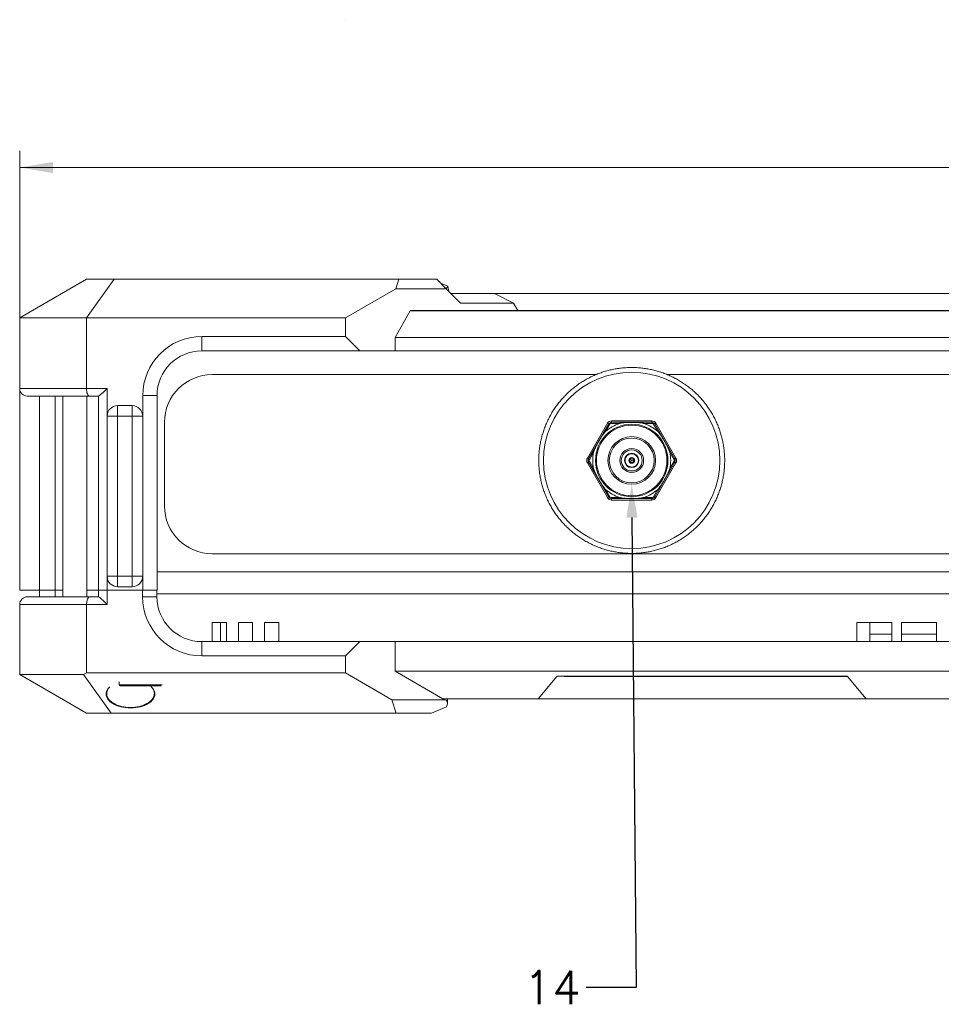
# Model space of a CAD drawing. Header units: millimetres. Extents: x 0 to 841, y 0 to 594.
# Tile 3 of 26: x 157 to 253, y 187 to 291. Entities that reach past the tile are written whole.
import ezdxf

# ---------------------------------------------------------------- set-up
doc = ezdxf.new("R2010")
doc.units = ezdxf.units.MM
doc.layers.get('0').update_dxf_attribs({"lineweight": 18})
for name, color, linetype, lineweight in [('30MM销9', 7, 'Continuous', 18), ('Default', 7, 'Continuous', 18), ('主壳R2R2R', 7, 'Continuous', 18), ('保护壳前1111-', 7, 'Continuous', 18), ('保护壳后0鍚_617', 7, 'Continuous', 18), ('射频籠_\ue7f1_', 7, 'Continuous', 18), ('电池', 7, 'Continuous', 18), ('背部LOFS', 7, 'Continuous', 18), ('背部螺母-数E_', 7, 'Continuous', 18)]:
    doc.layers.add(name, color=color, linetype=linetype, lineweight=lineweight)
doc.styles.add('SEACAD_Arial', font='txt', dxfattribs={"width": 0.7})
doc.styles.get("Standard").update_dxf_attribs({"font": 'txt.shx'})
doc.dimstyles.new('国标', dxfattribs={"dimtxt": 3.5, "dimasz": 3.5, "dimexe": 1.75, "dimexo": 0, "dimgap": 0.875, "dimtad": 1, "dimdsep": 46, "dimtxsty": 'SEACAD_Arial', "dimblk": '_CAXARROW', "dimcen": 1.75, "dimdle": 7, "dimadec": 1, "dimazin": 0, "dimtfac": 0.5, "dimtdec": 3, "dimtmove": 0, "dimatfit": 3, "dimfxl": 1, "dimtolj": 1, "dimarcsym": 0})

# ---------------------------------------------------------------- blocks, each defined once
blk = doc.blocks.new('SE')
at = {"layer": '保护壳前1111-', "color": 7, "linetype": 'Continuous'}
blk.add_line((190.74, 290.74), (190.75, 290.74), dxfattribs=at)
blk = doc.blocks.new('SE4')
at = {"layer": '30MM销9', "color": 7, "linetype": 'Continuous'}
for p, q in [((161.11, 251.26), (161.11, 230.21)), ((163.61, 230.21), (163.61, 251.26))]:
    blk.add_line(p, q, dxfattribs=at)
at = {"layer": '主壳R2R2R', "color": 7, "linetype": 'Continuous'}
for p, q in [((176.76, 253.51), (217.01, 253.51)), ((224.51, 253.51), (292.06, 253.51)), ((171.76, 239.73), (171.76, 248.51)), ((292.06, 234.73), (176.76, 234.73)), ((401.56, 232.81), (170.98, 232.81)), ((170.97, 230.51), (342.79, 230.51)), ((176.76, 225.51), (176.76, 227.51)), ((178.26, 227.51), (176.76, 227.51)), ((178.26, 227.51), (178.26, 225.51)), ((181.01, 227.51), (179.51, 227.51)), ((179.51, 225.51), (179.51, 227.51)), ((181.01, 227.51), (181.01, 225.51)), ((182.26, 225.51), (182.26, 227.51)), ((183.76, 227.51), (182.26, 227.51)), ((183.76, 227.51), (183.76, 225.51)), ((244.38, 227.51), (248.04, 227.51)), ((244.38, 225.51), (244.38, 227.51)), ((248.04, 227.51), (248.04, 225.51)), ((249.04, 225.51), (249.04, 227.51)), ((249.04, 227.51), (252.73, 227.51)), ((252.73, 227.51), (252.73, 225.51))]:
    blk.add_line(p, q, dxfattribs=at)
for centre, start, end in [((176.76, 248.51), 90, 180), ((176.76, 239.73), 180, 270)]:
    blk.add_arc(centre, 5, start, end, dxfattribs=at)
at = {"layer": '保护壳前1111-', "color": 7, "linetype": 'Continuous'}
for p, q in [((156.58, 259.47), (163.58, 263.51)), ((163.58, 259.47), (166.48, 263.51)), ((166.48, 263.51), (163.58, 263.51)), ((196.33, 263.51), (166.48, 263.51)), ((196.01, 262.51), (196.33, 263.51)), ((200.31, 263.51), (196.33, 263.51)), ((200.31, 263.51), (201.31, 262.51)), ((190.75, 259.47), (196.01, 262.51)), ((196.01, 262.51), (201.31, 262.51)), ((200.71, 263.11), (201.46, 262.8)), ((202.81, 261.01), (201.31, 262.51)), ((201.53, 262.29), (201.53, 262.46)), ((206.37, 262.01), (201.81, 262.01)), ((206.37, 262.01), (366.87, 262.01)), ((208.37, 261.01), (206.37, 262.01)), ((202.81, 261.01), (208.37, 261.01)), ((208.81, 260.24), (208.37, 261.01)), ((156.58, 259.47), (163.58, 259.47)), ((156.58, 252.06), (156.58, 259.47)), ((163.58, 259.47), (190.75, 259.47)), ((163.58, 252.06), (163.58, 259.47)), ((190.75, 257.51), (190.75, 259.47)), ((197.54, 260.19), (195.94, 257.42)), ((197.54, 260.19), (375, 260.19)), ((374.92, 260.24), (197.62, 260.24)), ((175.68, 257.51), (190.75, 257.51)), ((175.68, 256.01), (175.68, 257.51)), ((192.25, 256.01), (190.75, 257.51)), ((376.6, 257.42), (195.94, 257.42)), ((195.94, 257.42), (195.94, 256.01)), ((192.25, 256.01), (175.68, 256.01)), ((192.25, 256.01), (195.94, 256.01)), ((195.94, 256.01), (376.6, 256.01)), ((156.58, 252.06), (163.58, 252.06)), ((156.58, 230.91), (156.58, 252.06)), ((163.58, 252.06), (165.75, 252.06)), ((165.75, 249.16), (165.75, 252.06)), ((157.38, 251.26), (163.91, 251.26)), ((158.67, 230.91), (158.67, 251.26)), ((160.31, 230.91), (160.31, 251.26)), ((163.91, 251.26), (164.86, 251.26)), ((164.85, 251.26), (164.85, 230.91)), ((170.98, 251.31), (169.48, 251.31)), ((169.48, 249.16), (169.48, 251.31)), ((170.98, 251.31), (170.98, 230.91)), ((166.85, 249.16), (166.85, 250.26)), ((168.38, 250.26), (166.85, 250.26)), ((168.38, 249.16), (168.38, 250.26)), ((166.85, 249.16), (165.75, 249.16)), ((165.75, 249.16), (165.75, 232.36)), ((168.38, 249.16), (166.85, 249.16)), ((166.85, 249.16), (166.85, 232.36)), ((169.48, 249.16), (168.38, 249.16)), ((168.38, 249.16), (168.38, 232.36)), ((169.48, 249.16), (169.48, 232.36)), ((166.85, 232.36), (165.75, 232.36)), ((165.75, 232.36), (165.75, 230.91)), ((168.38, 232.36), (166.85, 232.36)), ((166.85, 231.26), (166.85, 232.36)), ((169.48, 232.36), (168.38, 232.36)), ((168.38, 231.26), (168.38, 232.36)), ((169.48, 230.91), (169.48, 232.36)), ((158.08, 230.91), (158.67, 230.91)), ((159.25, 230.91), (158.67, 230.91)), ((165.75, 230.91), (169.48, 230.91)), ((168.38, 231.26), (166.85, 231.26)), ((169.48, 230.91), (170.98, 230.91))]:
    blk.add_line(p, q, dxfattribs=at)
for centre, radius, start, end in [((200.33, 263.21), 1.2, 324.5941, 340.0849), ((197.62, 260.14), 0.1, 90, 150), ((175.68, 251.31), 6.2, 90, 180), ((175.68, 251.31), 4.7, 90, 180), ((157.38, 252.06), 0.8, 180, 270), ((159.57, 258.07), 8.62, 307.8201, 315.8006), ((166.85, 249.16), 1.1, 90, 180), ((168.38, 249.16), 1.1, 0, 90), ((166.85, 232.36), 1.1, 180, 270), ((168.38, 232.36), 1.1, 270, 360)]:
    blk.add_arc(centre, radius, start, end, dxfattribs=at)
for centre, major_axis, start_param, end_param in [((200.33, 263.31), (-1.11, 1.11), 3.534292, 3.881876), ((163.91, 252.06), (0, 0.8), 1.570796, 3.141593)]:
    blk.add_ellipse(centre, major_axis=major_axis, ratio=0.414214, start_param=start_param, end_param=end_param, dxfattribs=at)
at = {"layer": '保护壳后0鍚_617', "color": 7, "linetype": 'Continuous'}
for p, q in [((158.67, 230.91), (156.58, 230.91)), ((158.67, 230.21), (158.67, 230.91)), ((158.67, 230.91), (160.31, 230.91)), ((160.31, 230.21), (160.31, 230.91)), ((161.11, 230.91), (160.31, 230.91)), ((163.61, 230.91), (164.85, 230.91)), ((165.75, 230.91), (164.85, 230.91)), ((164.85, 230.91), (164.85, 230.21)), ((165.75, 230.91), (165.75, 229.41)), ((169.47, 230.91), (165.75, 230.91)), ((169.47, 230.21), (169.47, 230.91)), ((170.97, 230.91), (170.97, 230.21)), ((156.58, 229.41), (156.58, 222.05)), ((156.58, 229.41), (163.58, 229.41)), ((157.38, 230.21), (163.91, 230.21)), ((163.58, 229.41), (165.75, 229.41)), ((163.58, 229.41), (163.58, 222.22)), ((163.91, 230.21), (164.86, 230.21)), ((169.47, 230.21), (170.97, 230.21)), ((177.64, 225.51), (177.64, 227.51)), ((175.67, 225.51), (192.24, 225.51)), ((175.67, 225.51), (175.67, 224.01)), ((190.74, 224.01), (192.24, 225.51)), ((192.24, 225.51), (195.94, 225.51)), ((376.6, 225.51), (195.94, 225.51)), ((195.94, 222.4), (195.94, 225.51)), ((190.74, 224.01), (175.67, 224.01)), ((190.74, 224.01), (190.74, 222.22)), ((163.28, 222.05), (163.58, 222.22)), ((163.58, 222.22), (190.74, 222.22)), ((190.74, 222.22), (195.62, 219.41)), ((376.6, 222.4), (195.94, 222.4)), ((200.94, 219.51), (195.94, 222.4)), ((156.58, 222.05), (163.58, 218.01)), ((156.58, 222.05), (163.28, 222.05)), ((163.28, 222.05), (166.18, 218.01)), ((212.9, 221.85), (210.94, 219.51)), ((212.9, 221.88), (243.4, 221.88)), ((212.9, 221.85), (212.9, 221.88)), ((212.9, 221.87), (243.4, 221.87)), ((243.4, 221.88), (243.4, 221.85)), ((245.36, 219.51), (243.4, 221.85)), ((196.06, 218.01), (195.62, 219.41)), ((195.62, 219.41), (201.08, 219.41)), ((200.94, 219.51), (210.94, 219.51)), ((201.08, 219.41), (201.08, 219.51)), ((201.43, 219.06), (201.43, 219.51)), ((245.36, 219.51), (210.94, 219.51)), ((245.36, 219.51), (371.6, 219.51)), ((166.18, 218.01), (163.58, 218.01)), ((196.06, 218.01), (166.18, 218.01)), ((199.75, 218.01), (196.06, 218.01)), ((199.75, 218.01), (201.34, 218.67))]:
    blk.add_line(p, q, dxfattribs=at)
for centre, radius, start, end in [((157.38, 229.41), 0.8, 90, 180), ((159.68, 223.52), 8.46, 44.1234, 52.2559), ((175.67, 230.21), 6.2, 180, 270), ((175.67, 230.21), 4.7, 180, 270)]:
    blk.add_arc(centre, radius, start, end, dxfattribs=at)
for centre, major_axis, start_param, end_param in [((163.91, 229.41), (0, -0.8), 3.141593, 4.712389), ((200.23, 218.21), (-1.11, -1.11), 2.356194, 3.534292)]:
    blk.add_ellipse(centre, major_axis=major_axis, ratio=0.414214, start_param=start_param, end_param=end_param, dxfattribs=at)
for points, knots in [([(170.27, 220.86), (170.4, 220.76), (170.65, 220.49), (170.81, 220), (170.63, 219.47), (170.12, 218.99), (169.27, 218.64), (168.21, 218.5), (167.13, 218.64), (166.28, 218.99), (165.76, 219.47), (165.59, 220.01), (165.73, 220.44), (165.92, 220.67), (165.99, 220.73)], [0, 0, 0, 0, 0.503153, 1.251581, 1.99794, 2.736463, 3.476699, 4.217283, 4.958638, 5.70323, 6.4456, 7.194082, 7.941758, 8.239833, 8.239833, 8.239833, 8.239833]), ([(166.03, 220.77), (165.98, 220.72), (165.77, 220.48), (165.62, 220.01), (165.87, 219.46), (166.43, 218.98), (167.2, 218.68), (167.88, 218.59), (168.2, 218.59)], [0, 0, 0, 0, 0.209046, 1.090741, 1.962465, 2.545422, 3.287619, 3.951592, 3.951592, 3.951592, 3.951592]), ([(168.2, 218.59), (168.52, 218.59), (169.2, 218.68), (169.97, 218.99), (170.53, 219.46), (170.69, 219.82), (170.71, 220.25), (170.61, 220.51), (170.41, 220.73), (170.37, 220.77)], [0, 0, 0, 0, 0.665403, 1.406544, 2.001864, 2.858175, 2.936254, 3.774875, 3.954934, 3.954934, 3.954934, 3.954934])]:
    blk.add_open_spline(points, degree=3, knots=knots, dxfattribs=at)
at = {"layer": '射频籠_\ue7f1_', "color": 7, "linetype": 'Continuous'}
for p, q in [((216.11, 244.76), (218.22, 248.41)), ((216.24, 244.69), (218.35, 248.34)), ((218.47, 248.32), (218.02, 247.55)), ((218.22, 248.41), (218.35, 248.34)), ((219.5, 248.4), (218.6, 248.39)), ((218.65, 248.66), (222.86, 248.66)), ((218.65, 248.66), (218.65, 248.51)), ((218.65, 248.51), (222.86, 248.51)), ((222.91, 248.39), (222.01, 248.4)), ((222.86, 248.66), (222.86, 248.51)), ((223.5, 247.55), (223.04, 248.32)), ((223.3, 248.41), (223.17, 248.34)), ((223.17, 248.34), (225.27, 244.69)), ((223.3, 248.41), (225.4, 244.76)), ((216.76, 245.37), (216.32, 244.59)), ((225.2, 244.59), (224.75, 245.37)), ((216.24, 244.69), (216.11, 244.76)), ((216.24, 244.34), (216.11, 244.26)), ((218.22, 240.61), (216.11, 244.26)), ((218.35, 240.69), (216.24, 244.34)), ((216.32, 244.43), (216.76, 243.65)), ((225.27, 244.34), (223.17, 240.69)), ((225.4, 244.26), (223.3, 240.61)), ((224.75, 243.65), (225.2, 244.43)), ((225.4, 244.76), (225.27, 244.69)), ((225.4, 244.26), (225.27, 244.34)), ((218.02, 241.48), (218.47, 240.7)), ((218.35, 240.69), (218.22, 240.61)), ((223.04, 240.7), (223.5, 241.48)), ((223.17, 240.69), (223.3, 240.61)), ((218.6, 240.63), (219.5, 240.62)), ((222.86, 240.51), (218.65, 240.51)), ((218.65, 240.51), (218.65, 240.36)), ((222.86, 240.36), (218.65, 240.36)), ((222.01, 240.62), (222.91, 240.63)), ((222.86, 240.51), (222.86, 240.36))]:
    blk.add_line(p, q, dxfattribs=at)
for radius in [9.25, 3.8, 3.7, 2.5, 2.35, 1.25, 1.1, 0.75, 0.7, 0.3, 0.2, 0.05]:
    blk.add_circle((220.76, 244.51), radius, dxfattribs=at)
for centre, radius, start, end in [((220.76, 244.51), 9.75, 100.2781, 103.3088), ((220.76, 244.51), 9.75, 98.8088, 100.2781), ((220.76, 244.51), 9.75, 95.7781, 98.8088), ((220.76, 244.51), 9.75, 94.3088, 95.7781), ((220.76, 244.51), 9.75, 91.2781, 94.3088), ((220.76, 244.51), 9.75, 89.8088, 91.2781), ((220.76, 244.51), 9.75, 86.7781, 89.8088), ((220.76, 244.51), 9.75, 85.3088, 86.7781), ((220.76, 244.51), 9.75, 82.2781, 85.3088), ((220.76, 244.51), 9.75, 80.8088, 82.2781), ((220.76, 244.51), 9.75, 77.7781, 80.8088), ((220.76, 244.51), 9.75, 118.2781, 121.3088), ((220.76, 244.51), 9.75, 116.8088, 118.2781), ((220.76, 244.51), 9.75, 113.7781, 116.8088), ((220.76, 244.51), 9.75, 112.3088, 113.7781), ((220.76, 244.51), 9.75, 109.2781, 112.3088), ((220.76, 244.51), 9.75, 107.8088, 109.2781), ((220.76, 244.51), 9.75, 104.7781, 107.8088), ((220.76, 244.51), 9.75, 103.3088, 104.7781), ((220.76, 244.51), 9.75, 76.3088, 77.7781), ((220.76, 244.51), 9.75, 73.2781, 76.3088), ((220.76, 244.51), 9.75, 71.8088, 73.2781), ((220.76, 244.51), 9.75, 68.7781, 71.8088), ((220.76, 244.51), 9.75, 67.3088, 68.7781), ((220.76, 244.51), 9.75, 64.2781, 67.3088), ((220.76, 244.51), 9.75, 62.8088, 64.2781), ((220.76, 244.51), 9.75, 59.7781, 62.8088), ((220.76, 244.51), 9.75, 127.2781, 130.3088), ((220.76, 244.51), 9.75, 125.8088, 127.2781), ((220.76, 244.51), 9.75, 122.7781, 125.8088), ((220.76, 244.51), 9.75, 121.3088, 122.7781), ((220.76, 244.51), 9.75, 58.3088, 59.7781), ((220.76, 244.51), 9.75, 55.2781, 58.3088), ((220.76, 244.51), 9.75, 53.8088, 55.2781), ((220.76, 244.51), 9.75, 50.7781, 53.8088), ((220.76, 244.51), 9.75, 49.3088, 50.7781), ((220.76, 244.51), 9.75, 136.2781, 139.3088), ((220.76, 244.51), 9.75, 134.8088, 136.2781), ((220.76, 244.51), 9.75, 131.7781, 134.8088), ((220.76, 244.51), 9.75, 130.3088, 131.7781), ((220.76, 244.51), 9.75, 46.2781, 49.3088), ((220.76, 244.51), 9.75, 44.8088, 46.2781), ((220.76, 244.51), 9.75, 41.7781, 44.8088), ((220.76, 244.51), 9.75, 40.3088, 41.7781), ((220.76, 244.51), 9.75, 145.2781, 148.3088), ((220.76, 244.51), 9.75, 143.8088, 145.2781), ((220.76, 244.51), 9.75, 140.7781, 143.8088), ((220.76, 244.51), 9.75, 139.3088, 140.7781), ((220.76, 244.51), 9.75, 37.2781, 40.3088), ((220.76, 244.51), 9.75, 35.8088, 37.2781), ((220.76, 244.51), 9.75, 32.7781, 35.8088), ((220.76, 244.51), 9.75, 152.8088, 154.2781), ((220.76, 244.51), 9.75, 149.7781, 152.8088), ((220.76, 244.51), 9.75, 148.3088, 149.7781), ((220.76, 244.51), 9.75, 31.3088, 32.7781), ((220.76, 244.51), 9.75, 28.2781, 31.3088), ((220.76, 244.51), 9.75, 26.8088, 28.2781), ((220.76, 244.51), 9.75, 158.7781, 161.8088), ((220.76, 244.51), 9.75, 157.3088, 158.7781), ((220.76, 244.51), 9.75, 154.2781, 157.3088), ((220.76, 244.51), 4.09, 107.9234, 132.0766), ((218.65, 248.16), 0.5, 90, 150), ((218.66, 248.15), 0.362, 91.0661, 148.9339), ((218.61, 248.23), 0.16, 91.4811, 148.5189), ((220.76, 244.51), 4.09, 47.9234, 72.0766), ((222.86, 248.16), 0.5, 30, 90), ((222.86, 248.15), 0.362, 31.0789, 88.9211), ((220.76, 244.51), 9.75, 23.7781, 26.8088), ((220.76, 244.51), 9.75, 22.3088, 23.7781), ((220.76, 244.51), 9.75, 19.2781, 22.3088), ((220.76, 244.51), 9.75, 163.2781, 166.3088), ((220.76, 244.51), 9.75, 161.8088, 163.2781), ((220.76, 244.51), 9.75, 17.8088, 19.2781), ((220.76, 244.51), 9.75, 14.7781, 17.8088), ((220.76, 244.51), 9.75, 13.3088, 14.7781), ((220.76, 244.51), 9.75, 172.2781, 175.3088), ((220.76, 244.51), 9.75, 170.8088, 172.2781), ((220.76, 244.51), 9.75, 167.7781, 170.8088), ((220.76, 244.51), 9.75, 166.3088, 167.7781), ((220.76, 244.51), 9.75, 10.2781, 13.3088), ((220.76, 244.51), 9.75, 8.8088, 10.2781), ((220.76, 244.51), 9.75, 5.7781, 8.8088), ((220.76, 244.51), 9.75, 176.7781, 179.8088), ((220.76, 244.51), 9.75, 175.3088, 176.7781), ((220.76, 244.51), 4.09, 167.9234, 192.0766), ((220.76, 244.51), 4.09, 347.9234, 12.0766), ((220.76, 244.51), 9.75, 4.3088, 5.7781), ((220.76, 244.51), 9.75, 1.2781, 4.3088), ((220.76, 244.51), 9.75, 179.8088, 181.2781), ((220.76, 244.51), 9.75, 181.2781, 184.3088), ((220.76, 244.51), 9.75, 184.3088, 185.7781), ((216.54, 244.51), 0.5, 150, 210), ((216.56, 244.51), 0.362, 151.0569, 208.9431), ((216.46, 244.51), 0.16, 151.4782, 208.5217), ((225.06, 244.51), 0.158, 331.0375, 28.9624), ((224.96, 244.51), 0.362, 331.0564, 28.9436), ((224.97, 244.51), 0.5, 330, 30), ((220.76, 244.51), 9.75, 355.3088, 356.7781), ((220.76, 244.51), 9.75, 356.7781, 359.8088), ((220.76, 244.51), 9.75, 359.8088, 1.2781), ((220.76, 244.51), 9.75, 185.7781, 188.8088), ((220.76, 244.51), 9.75, 188.8088, 190.2781), ((220.76, 244.51), 9.75, 190.2781, 193.3088), ((220.76, 244.51), 9.75, 347.7781, 350.8088), ((220.76, 244.51), 9.75, 350.8088, 352.2781), ((220.76, 244.51), 9.75, 352.2781, 355.3088), ((220.76, 244.51), 9.75, 193.3088, 194.7781), ((220.76, 244.51), 9.75, 194.7781, 197.8088), ((220.76, 244.51), 9.75, 341.8088, 343.2781), ((220.76, 244.51), 9.75, 343.2781, 346.3088), ((220.76, 244.51), 9.75, 346.3088, 347.7781), ((220.76, 244.51), 9.75, 197.8088, 199.2781), ((220.76, 244.51), 9.75, 199.2781, 202.3088), ((220.76, 244.51), 9.75, 202.3088, 203.7781), ((220.76, 244.51), 4.09, 227.9234, 252.0766), ((218.66, 240.87), 0.362, 211.0564, 268.9436), ((218.61, 240.79), 0.158, 211.0375, 268.9624), ((220.76, 244.51), 4.09, 287.9234, 312.0766), ((222.86, 240.87), 0.362, 271.0564, 328.9436), ((222.91, 240.79), 0.158, 271.0375, 328.9624), ((220.76, 244.51), 9.75, 334.2781, 337.3088), ((220.76, 244.51), 9.75, 337.3088, 338.7781), ((220.76, 244.51), 9.75, 338.7781, 341.8088), ((220.76, 244.51), 9.75, 203.7781, 206.8088), ((220.76, 244.51), 9.75, 206.8088, 208.2781), ((220.76, 244.51), 9.75, 208.2781, 211.3088), ((218.65, 240.86), 0.5, 210, 270), ((222.86, 240.86), 0.5, 270, 330), ((220.76, 244.51), 9.75, 329.7781, 332.8088), ((220.76, 244.51), 9.75, 332.8088, 334.2781), ((220.76, 244.51), 9.75, 211.3088, 212.7781), ((220.76, 244.51), 9.75, 212.7781, 215.8088), ((220.76, 244.51), 9.75, 215.8088, 217.2781), ((220.76, 244.51), 9.75, 217.2781, 220.3088), ((220.76, 244.51), 9.75, 320.7781, 323.8088), ((220.76, 244.51), 9.75, 323.8088, 325.2781), ((220.76, 244.51), 9.75, 325.2781, 328.3088), ((220.76, 244.51), 9.75, 328.3088, 329.7781), ((220.76, 244.51), 9.75, 220.3088, 221.7781), ((220.76, 244.51), 9.75, 221.7781, 224.8088), ((220.76, 244.51), 9.75, 224.8088, 226.2781), ((220.76, 244.51), 9.75, 311.7781, 314.8088), ((220.76, 244.51), 9.75, 314.8088, 316.2781), ((220.76, 244.51), 9.75, 316.2781, 319.3088), ((220.76, 244.51), 9.75, 319.3088, 320.7781), ((220.76, 244.51), 9.75, 226.2781, 229.3088), ((220.76, 244.51), 9.75, 229.3088, 230.7781), ((220.76, 244.51), 9.75, 230.7781, 233.8088), ((220.76, 244.51), 9.75, 233.8088, 235.2781), ((220.76, 244.51), 9.75, 302.7781, 305.8088), ((220.76, 244.51), 9.75, 305.8088, 307.2781), ((220.76, 244.51), 9.75, 307.2781, 310.3088), ((220.76, 244.51), 9.75, 310.3088, 311.7781), ((220.76, 244.51), 9.75, 235.2781, 238.3088), ((220.76, 244.51), 9.75, 238.3088, 239.7781), ((220.76, 244.51), 9.75, 239.7781, 242.8088), ((220.76, 244.51), 9.75, 242.8088, 244.2781), ((220.76, 244.51), 9.75, 244.2781, 247.3088), ((220.76, 244.51), 9.75, 247.3088, 248.7781), ((220.76, 244.51), 9.75, 289.2781, 292.3088), ((220.76, 244.51), 9.75, 292.3088, 293.7781), ((220.76, 244.51), 9.75, 293.7781, 296.8088), ((220.76, 244.51), 9.75, 296.8088, 298.2781), ((220.76, 244.51), 9.75, 298.2781, 301.3088), ((220.76, 244.51), 9.75, 301.3088, 302.7781), ((220.76, 244.51), 9.75, 248.7781, 251.8088), ((220.76, 244.51), 9.75, 251.8088, 253.2781), ((220.76, 244.51), 9.75, 253.2781, 256.3088), ((220.76, 244.51), 9.75, 256.3088, 257.7781), ((220.76, 244.51), 9.75, 257.7781, 260.8088), ((220.76, 244.51), 9.75, 260.8088, 262.2781), ((220.76, 244.51), 9.75, 262.2781, 265.3088), ((220.76, 244.51), 9.75, 265.3088, 266.7781), ((220.76, 244.51), 9.75, 266.7781, 269.8088), ((220.76, 244.51), 9.75, 269.8088, 271.2781), ((220.76, 244.51), 9.75, 271.2781, 274.3088), ((220.76, 244.51), 9.75, 274.3088, 275.7781), ((220.76, 244.51), 9.75, 275.7781, 278.8088), ((220.76, 244.51), 9.75, 278.8088, 280.2781), ((220.76, 244.51), 9.75, 280.2781, 283.3088), ((220.76, 244.51), 9.75, 283.3088, 284.7781), ((220.76, 244.51), 9.75, 284.7781, 287.8088), ((220.76, 244.51), 9.75, 287.8088, 289.2781)]:
    blk.add_arc(centre, radius, start, end, dxfattribs=at)
for points, degree, knots in [([(218.47, 248.32), (218.44, 248.33), (218.41, 248.34), (218.36, 248.35), (218.35, 248.34), (218.35, 248.34)], 3, [0, 0, 0, 0, 0.065429, 0.065429, 0.1308581, 0.1308581, 0.1308581, 0.1308581]), ([(218.65, 248.51), (218.64, 248.51), (218.63, 248.5), (218.61, 248.46), (218.61, 248.43), (218.6, 248.39)], 3, [0, 0, 0, 0, 0.065429, 0.065429, 0.130858, 0.130858, 0.130858, 0.130858]), ([(222.01, 248.4), (221.72, 248.5), (220.76, 248.5), (219.8, 248.5), (219.5, 248.4)], 2, [0, 0, 0, 1.264256, 1.264256, 2.528512, 2.528512, 2.528512]), ([(222.91, 248.39), (222.91, 248.43), (222.9, 248.46), (222.88, 248.5), (222.87, 248.51), (222.86, 248.51)], 3, [0, 0, 0, 0, 0.065429, 0.065429, 0.1308581, 0.1308581, 0.1308581, 0.1308581]), ([(222.91, 248.39), (222.91, 248.39), (222.94, 248.39), (222.99, 248.38), (223.03, 248.34), (223.04, 248.32)], 3, [0, 0, 0, 0, 0.0079289, 0.0831404, 0.1590707, 0.1590707, 0.1590707, 0.1590707]), ([(223.17, 248.34), (223.16, 248.34), (223.15, 248.35), (223.1, 248.34), (223.07, 248.33), (223.04, 248.32)], 3, [0, 0, 0, 0, 0.065429, 0.065429, 0.130858, 0.130858, 0.130858, 0.130858]), ([(218.02, 247.55), (217.78, 247.34), (217.3, 246.5), (216.82, 245.67), (216.76, 245.37)], 2, [0, 0, 0, 1.264256, 1.264256, 2.528512, 2.528512, 2.528512]), ([(224.75, 245.37), (224.69, 245.67), (224.21, 246.5), (223.73, 247.34), (223.5, 247.55)], 2, [0, 0, 0, 1.264256, 1.264256, 2.528512, 2.528512, 2.528512]), ([(216.24, 244.69), (216.23, 244.68), (216.24, 244.66), (216.27, 244.63), (216.29, 244.61), (216.32, 244.59)], 3, [0, 0, 0, 0, 0.065429, 0.065429, 0.130858, 0.130858, 0.130858, 0.130858]), ([(216.32, 244.43), (216.29, 244.41), (216.27, 244.39), (216.24, 244.36), (216.23, 244.34), (216.24, 244.34)], 3, [0, 0, 0, 0, 0.065429, 0.065429, 0.1308581, 0.1308581, 0.1308581, 0.1308581]), ([(225.2, 244.59), (225.22, 244.61), (225.25, 244.63), (225.27, 244.66), (225.28, 244.68), (225.27, 244.69)], 3, [0, 0, 0, 0, 0.065429, 0.065429, 0.1308581, 0.1308581, 0.1308581, 0.1308581]), ([(225.27, 244.34), (225.28, 244.34), (225.27, 244.36), (225.25, 244.39), (225.22, 244.41), (225.2, 244.43)], 3, [0, 0, 0, 0, 0.065429, 0.065429, 0.130858, 0.130858, 0.130858, 0.130858]), ([(216.76, 243.65), (216.82, 243.35), (217.3, 242.52), (217.78, 241.69), (218.02, 241.48)], 2, [0, 0, 0, 1.264256, 1.264256, 2.528512, 2.528512, 2.528512]), ([(223.5, 241.48), (223.73, 241.69), (224.21, 242.52), (224.69, 243.35), (224.75, 243.65)], 2, [0, 0, 0, 1.264256, 1.264256, 2.528512, 2.528512, 2.528512]), ([(218.35, 240.69), (218.35, 240.68), (218.36, 240.67), (218.41, 240.68), (218.44, 240.69), (218.47, 240.7)], 3, [0, 0, 0, 0, 0.065429, 0.065429, 0.130858, 0.130858, 0.130858, 0.130858]), ([(223.04, 240.7), (223.07, 240.69), (223.1, 240.68), (223.15, 240.67), (223.16, 240.68), (223.17, 240.69)], 3, [0, 0, 0, 0, 0.065429, 0.065429, 0.1308581, 0.1308581, 0.1308581, 0.1308581]), ([(218.6, 240.63), (218.61, 240.59), (218.61, 240.56), (218.63, 240.52), (218.64, 240.51), (218.65, 240.51)], 3, [0, 0, 0, 0, 0.065429, 0.065429, 0.1308581, 0.1308581, 0.1308581, 0.1308581]), ([(219.5, 240.62), (219.8, 240.52), (220.76, 240.52), (221.72, 240.52), (222.01, 240.62)], 2, [0, 0, 0, 1.264256, 1.264256, 2.528512, 2.528512, 2.528512]), ([(222.86, 240.51), (222.87, 240.51), (222.88, 240.52), (222.9, 240.56), (222.91, 240.59), (222.91, 240.63)], 3, [0, 0, 0, 0, 0.065429, 0.065429, 0.130858, 0.130858, 0.130858, 0.130858])]:
    blk.add_open_spline(points, degree=degree, knots=knots, dxfattribs=at)
blk.add_rational_spline([(222.61, 241.31), (222.53, 241.26), (222.45, 241.22)], [1, 0.99678702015, 0.994179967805], degree=2, dxfattribs=at)
at = {"layer": '电池', "color": 7, "linetype": 'Continuous'}
for p, q in [((245.73, 227.51), (245.73, 226.27)), ((245.73, 226.27), (248.04, 226.27)), ((245.73, 225.51), (245.73, 226.27)), ((249.04, 226.27), (252.73, 226.27))]:
    blk.add_line(p, q, dxfattribs=at)
at = {"layer": '背部LOFS', "color": 7, "linetype": 'Continuous'}
for p in [(213.68, 221.87), (243.4, 221.86)]:
    blk.add_line(p, (213.68, 221.86), dxfattribs=at)
at = {"layer": '背部螺母-数E_', "color": 7, "linetype": 'Continuous'}
for p, q in [((167.02, 221.29), (167.02, 220.96)), ((171.52, 220.96), (167.02, 220.96)), ((171.42, 220.86), (167.12, 220.86))]:
    blk.add_line(p, q, dxfattribs=at)
blk.add_arc((167.12, 220.96), 0.1, 180, 270, dxfattribs=at)
blk = doc.blocks.new('*X26')
at = {"layer": 'Default', "linetype": 'Continuous'}
for points in [[(160.08, 275.82), (156.58, 275.24), (160.08, 274.65)], [(412.46, 275.82), (412.46, 274.65), (415.96, 275.24)]]:
    blk.add_hatch(color=7, dxfattribs=at).paths.add_polyline_path(points, flags=0)
at = {"layer": 'Default', "color": 7, "linetype": 'Continuous'}
for p, q in [((156.58, 252.06), (156.58, 276.99)), ((415.96, 241.49), (415.96, 276.99)), ((156.58, 275.24), (415.96, 275.24))]:
    blk.add_line(p, q, dxfattribs=at)
at = {"layer": 'Default', "color": 7, "linetype": 'Continuous', "insert": (278.74, 279.61), "char_height": 3.5, "width": 29.1845, "attachment_point": 1, "style": 'SEACAD_Arial'}
blk.add_mtext('{\\W1;259.38}', dxfattribs=at)
blk = doc.blocks.new('_CAXARROW')
blk.add_hatch(color=0).paths.add_polyline_path([(0, 0), (-1, 0.125), (-1, -0.125)], flags=0)

msp = doc.modelspace()

# ---------------------------------------------------------------- hatches: boundary and pattern name
at = {"layer": 'Default', "linetype": 'Continuous'}
msp.add_hatch(color=7, dxfattribs=at).paths.add_polyline_path([(220.204, 238.505), (220.757, 242.01), (221.371, 238.516)], flags=0)

# ---------------------------------------------------------------- linework, layer by layer
at = {"layer": 'Default', "color": 7, "linetype": 'ByBlock', "lineweight": -2}
for p, q in [((220.788, 238.51), (221.224, 189.211)), ((221.224, 189.211), (215.974, 189.211))]:
    msp.add_line(p, q, dxfattribs=at)

# ---------------------------------------------------------------- block references
at = {"layer": 'Default'}
for name in ['SE', 'SE4']:
    msp.add_blockref(name, (0, 0), dxfattribs=at)

# ---------------------------------------------------------------- texts
at = {"layer": 'Default', "color": 7, "linetype": 'Continuous', "insert": (209.416, 190.961), "char_height": 3.5, "width": 7, "attachment_point": 1}
msp.add_mtext('\\pxsm0.9;14\\P', dxfattribs=at)

# ---------------------------------------------------------------- dimensions: what is measured, and where the dimension line sits
at = {"layer": 'Default', "color": 7, "linetype": 'Continuous'}
dim = msp.add_linear_dim(base=(415.958, 275.237), p1=(156.581, 252.06), p2=(415.958, 241.485), dimstyle='国标', override={"dimsah": 1}, dxfattribs=at)
dim.commit()
dim.dimension.update_dxf_attribs({"geometry": '*X26', "text_midpoint": (286.269, 275.237), "dimtype": 160})

doc.saveas('drawing.dxf')
